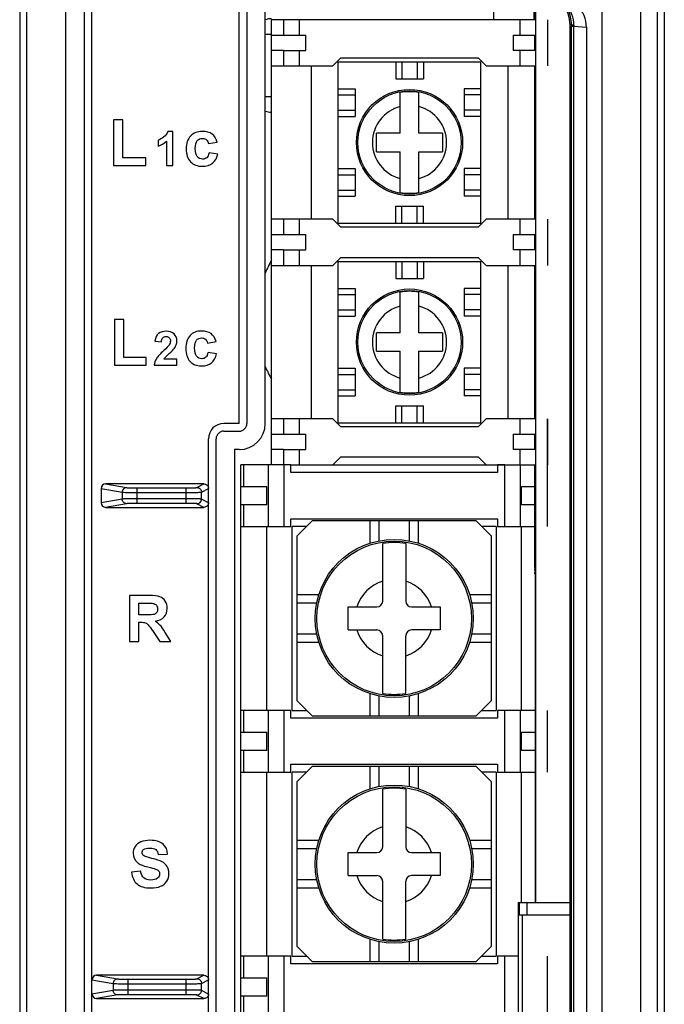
# Model space of a CAD drawing. Header units: millimetres. Extents: x 1898 to 2650, y -151 to 500.
# Tile 2 of 29: x 1957 to 1999, y 42 to 106. Entities that reach past the tile are written whole.
import ezdxf

# ---------------------------------------------------------------- set-up
doc = ezdxf.new("R2010")
doc.units = ezdxf.units.MM
doc.header["$LTSCALE"] = 23.1
doc.layers.get('0').update_dxf_attribs({"linetype": 'CONTINUOUS'})

msp = doc.modelspace()

# ---------------------------------------------------------------- linework, layer by layer
for p, q in [((1956.774, 155.49), (1956.774, -12.91)), ((1998.774, 155.49), (1998.774, -12.91)), ((1957.219, 128.743), (1957.219, -12.465)), ((1998.329, -12.465), (1998.329, 128.743)), ((1959.785, -12.414), (1959.785, 117.848)), ((1997.254, 3.707), (1997.254, 112.273)), ((1994.721, 3.85), (1994.721, 112.13)), ((1960.985, 108.69), (1960.985, 7.29)), ((1961.485, 7.29), (1961.485, 108.69)), ((1971.074, 80.19), (1971.074, 108.69)), ((1971.574, 108.69), (1971.574, 80.19)), ((1972.774, 80.19), (1972.774, 108.89)), ((1990.314, 108.2), (1990.314, 106.49)), ((1990.315, 108.2), (1990.315, 106.49)), ((1990.398, 48.99), (1990.398, 108.193)), ((1987.674, 106.49), (1987.674, 107.513)), ((1973.174, 77.49), (1973.174, 106.49)), ((1973.964, 106.49), (1973.174, 106.49)), ((1973.974, 105.49), (1973.974, 106.49)), ((1990.374, 106.49), (1973.974, 106.49)), ((1974.974, 106.49), (1974.974, 105.49)), ((1989.374, 105.49), (1989.374, 106.49)), ((1990.274, 106.972), (1990.274, 106.49)), ((1990.374, 106.49), (1990.374, 105.49)), ((1991.174, 106.49), (1991.174, 103.49)), ((1991.174, 106.49), (1991.174, 103.49)), ((1992.637, 9.825), (1992.637, 106.155)), ((1992.728, 106.155), (1992.637, 106.155)), ((1992.727, 9.918), (1992.727, 106.063)), ((1992.727, 106.063), (1992.858, 106.063)), ((1992.858, 106.063), (1992.887, 106.063)), ((1992.887, 9.918), (1992.887, 106.063)), ((1992.887, 106.063), (1993.699, 105.995)), ((1993.699, 105.995), (1993.699, 9.985)), ((1972.774, 105.557), (1973.174, 105.557)), ((1973.174, 105.49), (1973.964, 105.49)), ((1973.974, 105.49), (1975.424, 105.49)), ((1975.424, 104.49), (1975.424, 105.49)), ((1988.924, 105.49), (1988.924, 104.49)), ((1988.924, 105.49), (1990.374, 105.49)), ((1990.314, 105.49), (1990.314, 104.49)), ((1990.315, 105.49), (1990.315, 104.49)), ((1973.964, 104.49), (1973.174, 104.49)), ((1973.974, 103.49), (1973.974, 104.49)), ((1973.974, 104.49), (1975.424, 104.49)), ((1974.974, 104.49), (1974.974, 103.49)), ((1977.674, 103.99), (1977.174, 103.49)), ((1986.674, 103.99), (1977.674, 103.99)), ((1987.174, 103.49), (1986.674, 103.99)), ((1990.374, 104.49), (1988.924, 104.49)), ((1989.374, 103.49), (1989.374, 104.49)), ((1990.374, 104.49), (1990.374, 103.49)), ((1973.174, 103.49), (1973.964, 103.49)), ((1973.974, 103.49), (1977.174, 103.49)), ((1975.774, 103.49), (1975.774, 93.49)), ((1977.524, 93.24), (1977.524, 103.74)), ((1977.524, 103.74), (1986.824, 103.74)), ((1981.274, 103.74), (1981.274, 102.64)), ((1981.674, 103.74), (1981.674, 102.64)), ((1982.674, 103.74), (1982.674, 102.64)), ((1983.074, 103.74), (1983.074, 102.64)), ((1986.824, 93.24), (1986.824, 103.74)), ((1987.174, 103.49), (1990.374, 103.49)), ((1988.574, 103.49), (1988.574, 93.49)), ((1990.314, 103.49), (1990.314, 93.49)), ((1990.315, 103.49), (1990.315, 93.49)), ((1981.274, 102.64), (1983.074, 102.64)), ((1977.524, 101.99), (1978.624, 101.99)), ((1978.624, 101.99), (1978.624, 100.19)), ((1985.724, 101.99), (1985.724, 100.19)), ((1986.824, 101.99), (1985.724, 101.99)), ((1973.174, 101.457), (1972.774, 101.457)), ((1977.524, 101.59), (1978.624, 101.59)), ((1981.574, 99.09), (1981.574, 101.744)), ((1982.774, 99.09), (1982.774, 101.744)), ((1986.824, 101.59), (1985.724, 101.59)), ((1977.524, 100.59), (1978.624, 100.59)), ((1977.524, 100.19), (1978.624, 100.19)), ((1986.824, 100.59), (1985.724, 100.59)), ((1986.824, 100.19), (1985.724, 100.19)), ((1962.884, 99.966), (1962.884, 96.99)), ((1963.489, 99.966), (1962.884, 99.966)), ((1963.489, 97.496), (1963.489, 99.966)), ((1966.763, 99.199), (1966.421, 99.199)), ((1966.763, 96.99), (1966.763, 99.199)), ((1980.024, 97.89), (1980.024, 99.09)), ((1981.574, 99.09), (1980.024, 99.09)), ((1984.324, 99.09), (1982.774, 99.09)), ((1984.324, 99.09), (1984.324, 97.89)), ((1965.796, 98.642), (1965.796, 98.26)), ((1966.341, 98.579), (1966.341, 96.99)), ((1969.08, 98.419), (1969.647, 98.521)), ((1964.995, 97.496), (1963.489, 97.496)), ((1964.995, 96.99), (1964.995, 97.496)), ((1969.676, 97.727), (1969.111, 97.823)), ((1980.024, 97.89), (1981.574, 97.89)), ((1981.574, 95.237), (1981.574, 97.89)), ((1982.774, 95.237), (1982.774, 97.89)), ((1982.774, 97.89), (1984.324, 97.89)), ((1962.884, 96.99), (1964.995, 96.99)), ((1966.341, 96.99), (1966.763, 96.99)), ((1977.524, 96.79), (1978.624, 96.79)), ((1977.524, 96.39), (1978.624, 96.39)), ((1978.624, 96.79), (1978.624, 94.99)), ((1985.724, 96.79), (1985.724, 94.99)), ((1986.824, 96.79), (1985.724, 96.79)), ((1986.824, 96.39), (1985.724, 96.39)), ((1977.524, 95.39), (1978.624, 95.39)), ((1977.524, 94.99), (1978.624, 94.99)), ((1986.824, 95.39), (1985.724, 95.39)), ((1986.824, 94.99), (1985.724, 94.99)), ((1981.274, 93.24), (1981.274, 94.34)), ((1981.274, 94.34), (1983.074, 94.34)), ((1981.674, 93.24), (1981.674, 94.34)), ((1982.674, 93.24), (1982.674, 94.34)), ((1983.074, 93.24), (1983.074, 94.34)), ((1973.964, 93.49), (1973.174, 93.49)), ((1973.974, 92.49), (1973.974, 93.49)), ((1977.174, 93.49), (1973.974, 93.49)), ((1974.974, 93.49), (1974.974, 92.49)), ((1977.174, 93.49), (1977.674, 92.99)), ((1977.524, 93.24), (1986.824, 93.24)), ((1977.674, 92.99), (1986.674, 92.99)), ((1986.674, 92.99), (1987.174, 93.49)), ((1990.374, 93.49), (1987.174, 93.49)), ((1989.374, 92.49), (1989.374, 93.49)), ((1990.374, 93.49), (1990.374, 92.49)), ((1991.174, 93.49), (1991.174, 90.49)), ((1991.174, 93.49), (1991.174, 90.49)), ((1973.174, 92.49), (1973.964, 92.49)), ((1973.974, 92.49), (1975.424, 92.49)), ((1975.424, 91.49), (1975.424, 92.49)), ((1988.924, 92.49), (1988.924, 91.49)), ((1988.924, 92.49), (1990.374, 92.49)), ((1990.314, 92.49), (1990.314, 91.49)), ((1990.315, 92.49), (1990.315, 91.49)), ((1973.964, 91.49), (1973.174, 91.49)), ((1973.974, 90.49), (1973.974, 91.49)), ((1973.974, 91.49), (1975.424, 91.49)), ((1974.974, 91.49), (1974.974, 90.49)), ((1990.374, 91.49), (1988.924, 91.49)), ((1989.374, 90.49), (1989.374, 91.49)), ((1990.374, 91.49), (1990.374, 90.49)), ((1973.174, 90.49), (1973.964, 90.49)), ((1973.974, 90.49), (1977.174, 90.49)), ((1975.774, 90.49), (1975.774, 80.49)), ((1977.674, 90.99), (1977.174, 90.49)), ((1977.524, 80.24), (1977.524, 90.74)), ((1977.524, 90.74), (1986.824, 90.74)), ((1986.674, 90.99), (1977.674, 90.99)), ((1981.274, 90.74), (1981.274, 89.64)), ((1981.674, 90.74), (1981.674, 89.64)), ((1982.674, 90.74), (1982.674, 89.64)), ((1983.074, 90.74), (1983.074, 89.64)), ((1987.174, 90.49), (1986.674, 90.99)), ((1986.824, 80.24), (1986.824, 90.74)), ((1987.174, 90.49), (1990.374, 90.49)), ((1988.574, 90.49), (1988.574, 80.49)), ((1990.314, 90.49), (1990.314, 80.49)), ((1990.315, 90.49), (1990.315, 80.49)), ((1981.274, 89.64), (1983.074, 89.64)), ((1977.524, 88.99), (1978.624, 88.99)), ((1977.524, 88.59), (1978.624, 88.59)), ((1978.624, 88.99), (1978.624, 87.19)), ((1981.574, 86.09), (1981.574, 88.744)), ((1982.774, 86.09), (1982.774, 88.744)), ((1985.724, 88.99), (1985.724, 87.19)), ((1986.824, 88.99), (1985.724, 88.99)), ((1986.824, 88.59), (1985.724, 88.59)), ((1977.524, 87.59), (1978.624, 87.59)), ((1986.824, 87.59), (1985.724, 87.59)), ((1962.961, 86.966), (1962.961, 83.99)), ((1963.553, 86.966), (1962.961, 86.966)), ((1963.553, 84.496), (1963.553, 86.966)), ((1977.524, 87.19), (1978.624, 87.19)), ((1986.824, 87.19), (1985.724, 87.19)), ((1980.024, 84.89), (1980.024, 86.09)), ((1981.574, 86.09), (1980.024, 86.09)), ((1984.324, 86.09), (1982.774, 86.09)), ((1984.324, 86.09), (1984.324, 84.89)), ((1965.59, 85.548), (1966.01, 85.506)), ((1969.016, 85.419), (1969.57, 85.521)), ((1969.598, 84.727), (1969.046, 84.823)), ((1980.024, 84.89), (1981.574, 84.89)), ((1981.574, 82.237), (1981.574, 84.89)), ((1982.774, 82.237), (1982.774, 84.89)), ((1982.774, 84.89), (1984.324, 84.89)), ((1965.025, 84.496), (1963.553, 84.496)), ((1965.025, 83.99), (1965.025, 84.496)), ((1967.019, 84.382), (1966.181, 84.382)), ((1967.019, 83.99), (1967.019, 84.382)), ((1962.961, 83.99), (1965.025, 83.99)), ((1965.54, 83.99), (1967.019, 83.99)), ((1977.524, 83.79), (1978.624, 83.79)), ((1977.524, 83.39), (1978.624, 83.39)), ((1978.624, 83.79), (1978.624, 81.99)), ((1985.724, 83.79), (1985.724, 81.99)), ((1986.824, 83.79), (1985.724, 83.79)), ((1986.824, 83.39), (1985.724, 83.39)), ((1977.524, 82.39), (1978.624, 82.39)), ((1986.824, 82.39), (1985.724, 82.39)), ((1977.524, 81.99), (1978.624, 81.99)), ((1986.824, 81.99), (1985.724, 81.99)), ((1981.274, 80.24), (1981.274, 81.34)), ((1981.274, 81.34), (1983.074, 81.34)), ((1981.674, 80.24), (1981.674, 81.34)), ((1982.674, 80.24), (1982.674, 81.34)), ((1983.074, 80.24), (1983.074, 81.34)), ((1971.074, 80.19), (1970.074, 80.19)), ((1973.964, 80.49), (1973.174, 80.49)), ((1973.974, 79.49), (1973.974, 80.49)), ((1977.174, 80.49), (1973.974, 80.49)), ((1974.974, 80.49), (1974.974, 79.49)), ((1977.174, 80.49), (1977.674, 79.99)), ((1977.524, 80.24), (1986.824, 80.24)), ((1986.674, 79.99), (1987.174, 80.49)), ((1990.374, 80.49), (1987.174, 80.49)), ((1989.374, 79.49), (1989.374, 80.49)), ((1990.374, 80.49), (1990.374, 79.49)), ((1991.174, 80.49), (1991.174, 77.49)), ((1991.174, 73.49), (1991.174, 80.49)), ((1970.074, 79.69), (1971.074, 79.69)), ((1977.674, 79.99), (1986.674, 79.99)), ((1969.074, 7.29), (1969.074, 79.19)), ((1969.574, 7.29), (1969.574, 79.19)), ((1973.174, 79.49), (1973.964, 79.49)), ((1973.974, 79.49), (1975.424, 79.49)), ((1975.424, 78.49), (1975.424, 79.49)), ((1988.924, 79.49), (1988.924, 78.49)), ((1988.924, 79.49), (1990.374, 79.49)), ((1990.314, 79.49), (1990.314, 78.49)), ((1990.315, 79.49), (1990.315, 78.49)), ((1970.774, 78.49), (1970.774, 7.09)), ((1971.074, 78.49), (1970.774, 78.49)), ((1973.964, 78.49), (1973.174, 78.49)), ((1973.974, 77.49), (1973.974, 78.49)), ((1973.974, 78.49), (1975.424, 78.49)), ((1974.974, 78.49), (1974.974, 77.49)), ((1990.374, 78.49), (1988.924, 78.49)), ((1989.374, 77.49), (1989.374, 78.49)), ((1990.374, 78.49), (1990.374, 77.49)), ((1977.674, 77.99), (1977.174, 77.49)), ((1986.674, 77.99), (1977.674, 77.99)), ((1987.174, 77.49), (1986.674, 77.99)), ((1971.174, 76.09), (1971.174, 77.49)), ((1974.449, 77.49), (1971.174, 77.49)), ((1971.347, 77.49), (1971.347, 76.09)), ((1972.974, 77.49), (1972.974, 73.49)), ((1973.974, 77.49), (1973.974, 73.49)), ((1974.449, 76.99), (1974.449, 77.49)), ((1974.449, 77.49), (1990.374, 77.49)), ((1987.899, 76.99), (1974.449, 76.99)), ((1987.899, 77.49), (1987.899, 76.99)), ((1988.374, 77.49), (1987.899, 77.49)), ((1988.374, 73.49), (1988.374, 77.49)), ((1989.374, 77.49), (1989.374, 73.49)), ((1990.314, 77.49), (1990.314, 70.92)), ((1990.315, 77.49), (1990.315, 70.912)), ((1991.174, 73.49), (1991.174, 77.49)), ((1962.074, 75.953), (1962.074, 75.027)), ((1962.074, 75.953), (1963.447, 75.714)), ((1968.774, 76.252), (1962.376, 76.252)), ((1962.376, 76.252), (1963.743, 76.013)), ((1963.447, 75.714), (1963.447, 75.267)), ((1964.435, 74.983), (1964.435, 75.998)), ((1964.435, 75.998), (1967.623, 75.998)), ((1964.435, 75.698), (1967.623, 75.698)), ((1967.623, 74.983), (1967.623, 75.998)), ((1968.322, 76.015), (1968.774, 76.252)), ((1968.622, 75.715), (1969.074, 75.952)), ((1968.622, 75.265), (1968.622, 75.715)), ((1971.174, 74.89), (1971.174, 76.09)), ((1971.174, 76.09), (1972.874, 76.09)), ((1972.874, 74.89), (1972.874, 76.09)), ((1989.474, 74.89), (1989.474, 76.09)), ((1989.474, 76.09), (1990.314, 76.09)), ((1963.447, 75.267), (1962.074, 75.027)), ((1967.623, 75.282), (1964.435, 75.282)), ((1969.074, 75.028), (1968.622, 75.265)), ((1963.743, 74.967), (1962.376, 74.728)), ((1962.376, 74.728), (1968.774, 74.728)), ((1967.623, 74.983), (1964.435, 74.983)), ((1968.774, 74.728), (1968.322, 74.965)), ((1971.174, 73.49), (1971.174, 74.89)), ((1972.874, 74.89), (1971.174, 74.89)), ((1971.347, 74.89), (1971.347, 73.49)), ((1990.314, 74.89), (1989.474, 74.89)), ((1974.449, 73.49), (1974.449, 73.99)), ((1974.449, 73.99), (1987.899, 73.99)), ((1974.824, 72.84), (1975.824, 73.84)), ((1986.524, 73.84), (1975.824, 73.84)), ((1979.611, 72.395), (1979.611, 73.84)), ((1980.174, 73.84), (1980.174, 72.539)), ((1982.174, 72.539), (1982.174, 73.84)), ((1982.737, 73.84), (1982.737, 72.396)), ((1986.524, 73.84), (1987.524, 72.84)), ((1987.899, 73.99), (1987.899, 73.49)), ((1971.174, 61.49), (1971.174, 73.49)), ((1971.174, 73.49), (1974.449, 73.49)), ((1972.874, 61.49), (1972.874, 73.49)), ((1974.535, 61.49), (1974.535, 73.49)), ((1975.474, 73.49), (1974.535, 73.49)), ((1987.813, 73.49), (1986.874, 73.49)), ((1987.813, 73.49), (1987.813, 61.49)), ((1987.899, 73.49), (1990.314, 73.49)), ((1989.474, 61.49), (1989.474, 73.49)), ((1974.824, 72.84), (1974.824, 62.14)), ((1987.524, 62.14), (1987.524, 72.84)), ((1980.424, 68.615), (1980.424, 72.377)), ((1981.924, 72.377), (1981.924, 68.615)), ((1990.314, 70.92), (1990.314, 70.92)), ((1990.314, 70.92), (1990.315, 70.912)), ((1990.315, 70.912), (1990.315, 70.893)), ((1990.315, 70.912), (1990.334, 70.72)), ((1990.315, 70.893), (1990.335, 70.7)), ((1990.334, 70.72), (1990.335, 70.7)), ((1990.335, 70.7), (1990.338, 70.662)), ((1990.338, 70.662), (1990.341, 70.62)), ((1990.349, 70.366), (1990.348, 70.366)), ((1990.349, 70.366), (1990.349, 48.99)), ((1963.931, 68.99), (1963.931, 65.99)), ((1965.206, 68.99), (1963.931, 68.99)), ((1974.824, 69.053), (1976.269, 69.053)), ((1986.08, 69.053), (1987.524, 69.053)), ((1964.537, 67.721), (1964.537, 68.483)), ((1964.537, 68.483), (1965.009, 68.483)), ((1976.126, 68.49), (1974.824, 68.49)), ((1978.174, 66.74), (1978.174, 68.24)), ((1978.174, 68.24), (1980.049, 68.24)), ((1982.299, 68.24), (1984.174, 68.24)), ((1984.174, 68.24), (1984.174, 66.74)), ((1987.524, 68.49), (1986.223, 68.49)), ((1964.985, 67.721), (1964.537, 67.721)), ((1964.537, 65.99), (1964.537, 67.243)), ((1964.537, 67.243), (1964.66, 67.243)), ((1978.174, 66.74), (1980.049, 66.74)), ((1984.174, 66.74), (1982.299, 66.74)), ((1965.466, 66.643), (1965.904, 65.99)), ((1966.628, 65.99), (1966.262, 66.575)), ((1974.824, 66.49), (1976.126, 66.49)), ((1980.424, 62.603), (1980.424, 66.365)), ((1981.924, 62.603), (1981.924, 66.365)), ((1986.223, 66.49), (1987.524, 66.49)), ((1963.931, 65.99), (1964.537, 65.99)), ((1965.904, 65.99), (1966.628, 65.99)), ((1976.269, 65.927), (1974.824, 65.927)), ((1987.524, 65.927), (1986.08, 65.927)), ((1979.611, 61.14), (1979.611, 62.585)), ((1980.174, 62.442), (1980.174, 61.14)), ((1982.174, 61.14), (1982.174, 62.442)), ((1982.737, 62.585), (1982.737, 61.14)), ((1975.824, 61.14), (1974.824, 62.14)), ((1987.524, 62.14), (1986.524, 61.14)), ((1971.174, 60.09), (1971.174, 61.49)), ((1974.449, 61.49), (1971.174, 61.49)), ((1971.347, 61.49), (1971.347, 60.09)), ((1972.974, 61.49), (1972.974, 57.49)), ((1973.974, 61.49), (1973.974, 57.49)), ((1974.449, 60.99), (1974.449, 61.49)), ((1987.899, 60.99), (1974.449, 60.99)), ((1974.535, 61.49), (1975.474, 61.49)), ((1975.824, 61.14), (1986.524, 61.14)), ((1986.874, 61.49), (1987.813, 61.49)), ((1987.899, 61.49), (1987.899, 60.99)), ((1990.349, 61.49), (1987.899, 61.49)), ((1988.374, 57.49), (1988.374, 61.49)), ((1989.374, 61.49), (1989.374, 57.49)), ((1991.174, 57.49), (1991.174, 61.49)), ((1991.174, 57.49), (1991.174, 61.49)), ((1971.174, 58.89), (1971.174, 60.09)), ((1971.174, 60.09), (1972.874, 60.09)), ((1972.874, 58.89), (1972.874, 60.09)), ((1989.474, 58.89), (1989.474, 60.09)), ((1989.474, 60.09), (1990.349, 60.09)), ((1971.174, 57.49), (1971.174, 58.89)), ((1972.874, 58.89), (1971.174, 58.89)), ((1971.347, 58.89), (1971.347, 57.49)), ((1990.349, 58.89), (1989.474, 58.89)), ((1974.449, 57.49), (1974.449, 57.99)), ((1974.449, 57.99), (1987.899, 57.99)), ((1974.824, 56.84), (1975.824, 57.84)), ((1986.524, 57.84), (1975.824, 57.84)), ((1979.611, 56.395), (1979.611, 57.84)), ((1980.174, 57.84), (1980.174, 56.539)), ((1982.174, 56.539), (1982.174, 57.84)), ((1982.737, 57.84), (1982.737, 56.396)), ((1986.524, 57.84), (1987.524, 56.84)), ((1987.899, 57.99), (1987.899, 57.49)), ((1971.174, 45.49), (1971.174, 57.49)), ((1971.174, 57.49), (1974.449, 57.49)), ((1972.874, 45.49), (1972.874, 57.49)), ((1974.535, 45.49), (1974.535, 57.49)), ((1975.474, 57.49), (1974.535, 57.49)), ((1987.813, 57.49), (1986.874, 57.49)), ((1987.813, 57.49), (1987.813, 45.49)), ((1987.899, 57.49), (1990.349, 57.49)), ((1989.474, 48.99), (1989.474, 57.49)), ((1974.824, 56.84), (1974.824, 46.14)), ((1987.524, 46.14), (1987.524, 56.84)), ((1980.424, 52.615), (1980.424, 56.377)), ((1981.924, 56.377), (1981.924, 52.615)), ((1974.824, 53.053), (1976.269, 53.053)), ((1986.08, 53.053), (1987.524, 53.053)), ((1965.808, 52.106), (1966.413, 52.133)), ((1976.126, 52.49), (1974.824, 52.49)), ((1978.174, 50.74), (1978.174, 52.24)), ((1978.174, 52.24), (1980.049, 52.24)), ((1982.299, 52.24), (1984.174, 52.24)), ((1984.174, 52.24), (1984.174, 50.74)), ((1987.524, 52.49), (1986.223, 52.49)), ((1964.649, 51.024), (1964.06, 50.966)), ((1978.174, 50.74), (1980.049, 50.74)), ((1984.174, 50.74), (1982.299, 50.74)), ((1974.824, 50.49), (1976.126, 50.49)), ((1980.424, 46.603), (1980.424, 50.365)), ((1981.924, 46.603), (1981.924, 50.365)), ((1986.223, 50.49), (1987.524, 50.49)), ((1976.269, 49.927), (1974.824, 49.927)), ((1987.524, 49.927), (1986.08, 49.927)), ((1989.261, 48.99), (1989.261, 48.19)), ((1989.261, 48.99), (1992.637, 48.99)), ((1989.337, 48.19), (1989.337, 48.99)), ((1989.835, 48.19), (1989.835, 48.99)), ((1989.268, 41.79), (1989.268, 48.19)), ((1989.268, 48.19), (1992.637, 48.19)), ((1989.539, 41.79), (1989.539, 48.19)), ((1992.615, 48.19), (1992.615, 41.79)), ((1979.611, 45.14), (1979.611, 46.585)), ((1980.174, 46.442), (1980.174, 45.14)), ((1982.174, 45.14), (1982.174, 46.442)), ((1982.737, 46.585), (1982.737, 45.14)), ((1975.824, 45.14), (1974.824, 46.14)), ((1987.524, 46.14), (1986.524, 45.14)), ((1971.174, 44.09), (1971.174, 45.49)), ((1974.449, 45.49), (1971.174, 45.49)), ((1971.347, 45.49), (1971.347, 44.09)), ((1972.974, 45.49), (1972.974, 41.49)), ((1973.974, 45.49), (1973.974, 41.49)), ((1974.449, 44.99), (1974.449, 45.49)), ((1987.899, 44.99), (1974.449, 44.99)), ((1974.535, 45.49), (1975.474, 45.49)), ((1975.824, 45.14), (1986.524, 45.14)), ((1986.874, 45.49), (1987.813, 45.49)), ((1987.899, 45.49), (1987.899, 44.99)), ((1989.261, 45.49), (1987.899, 45.49)), ((1988.374, 41.49), (1988.374, 45.49)), ((1991.174, 41.79), (1991.174, 45.49)), ((1991.174, 41.79), (1991.174, 45.49)), ((1968.774, 44.252), (1961.787, 44.252)), ((1961.787, 44.252), (1963.154, 44.013)), ((1968.322, 44.015), (1968.774, 44.252)), ((1961.485, 43.953), (1962.857, 43.714)), ((1962.857, 43.714), (1962.857, 43.267)), ((1963.846, 42.983), (1963.846, 43.998)), ((1963.846, 43.998), (1967.623, 43.998)), ((1963.846, 43.698), (1967.623, 43.698)), ((1967.623, 42.983), (1967.623, 43.998)), ((1968.622, 43.715), (1969.074, 43.952)), ((1968.622, 43.265), (1968.622, 43.715)), ((1971.174, 42.89), (1971.174, 44.09)), ((1971.174, 44.09), (1972.874, 44.09)), ((1972.874, 42.89), (1972.874, 44.09)), ((1962.857, 43.267), (1961.485, 43.027)), ((1967.623, 43.282), (1963.846, 43.282)), ((1967.623, 42.983), (1963.846, 42.983)), ((1969.074, 43.028), (1968.622, 43.265)), ((1963.154, 42.967), (1961.787, 42.728)), ((1961.787, 42.728), (1968.774, 42.728)), ((1968.774, 42.728), (1968.322, 42.965)), ((1971.174, 41.49), (1971.174, 42.89)), ((1972.874, 42.89), (1971.174, 42.89)), ((1971.347, 42.89), (1971.347, 41.49))]:
    msp.add_line(p, q)
for points in [[(1990.314, 70.92), (1990.314, 70.907), (1990.315, 70.893)], [(1990.341, 70.62), (1990.343, 70.574), (1990.345, 70.525), (1990.347, 70.473), (1990.348, 70.419), (1990.348, 70.366)]]:
    msp.add_lwpolyline(points)
for centre, radius in [((1982.174, 98.49), 3.46), ((1982.174, 98.49), 3.361), ((1982.174, 85.49), 3.46), ((1982.174, 85.49), 3.361), ((1981.174, 67.49), 5.15), ((1981.174, 67.49), 5.034), ((1981.174, 51.49), 5.15), ((1981.174, 51.49), 5.034)]:
    msp.add_circle(centre, radius)
for centre, radius, start, end in [((1973.174, 105.557), 1, 90, 113.59566), ((1990.614, 106.165), 2.114, 359.73682, 4.01993), ((2014.97, 106.063), 22.242, 179.76197, 180.00016), ((1993.001, 110.089), 3.947, 267.91803, 268.33137), ((1990.931, 106.138), 1.955, 0.13768, 4.77258), ((2003.537, 106.166), 10.65, 180.12401, 180.55687), ((1982.174, 98.49), 3.309, 79.55155, 100.44845), ((1982.174, 98.49), 2.415, 104.38683, 255.61732), ((1982.174, 98.49), 2.415, 284.38683, 75.61317), ((1973.174, 101.457), 1, 246.40434, 270), ((1982.174, 98.49), 3.309, 259.55155, 280.44845), ((1980.174, 86.943), 8, 151.07304, 157.69157), ((1982.174, 85.49), 3.309, 79.55155, 100.44845), ((1982.174, 85.49), 2.415, 104.38683, 255.61732), ((1982.174, 85.49), 2.415, 284.38683, 75.61317), ((1980.174, 86.943), 8, 202.30843, 208.92696), ((1982.174, 85.49), 3.309, 259.55155, 280.44845), ((1970.074, 79.19), 1, 90, 180), ((1971.074, 80.19), 1.7, 270, 0), ((1971.074, 80.19), 0.5, 270, 0), ((1970.074, 79.19), 0.5, 90, 180), ((1981.174, 67.49), 4.944, 81.2746, 98.7254), ((1988.246, 70.513), 2.098, 4.51155, 5.65805), ((1987.717, 70.47), 2.63, 3.88463, 4.53115), ((1987.288, 70.441), 3.059, 3.28084, 3.88615), ((1981.174, 67.49), 2.544, 107.14622, 162.85378), ((1981.174, 67.49), 2.544, 17.14622, 72.85378), ((1985.534, 70.368), 4.815, 0.6325, 1.23836), ((1985.353, 70.366), 4.996, 359.99974, 0.6349), ((1980.049, 68.615), 0.375, 270, 0), ((1982.299, 68.615), 0.375, 180, 270), ((1981.174, 67.49), 2.544, 197.14622, 252.85378), ((1980.049, 66.365), 0.375, 0, 90), ((1981.174, 67.49), 2.544, 287.14622, 342.85378), ((1982.299, 66.365), 0.375, 90, 180), ((1981.174, 67.49), 4.944, 261.2746, 278.7254), ((1981.174, 51.49), 4.944, 81.2746, 98.7254), ((1981.174, 51.49), 2.544, 107.14622, 162.85378), ((1981.174, 51.49), 2.544, 17.14622, 72.85378), ((1980.049, 52.615), 0.375, 270, 0), ((1982.299, 52.615), 0.375, 180, 270), ((1981.174, 51.49), 2.544, 197.14622, 252.85378), ((1980.049, 50.365), 0.375, 0, 90), ((1982.299, 50.365), 0.375, 90, 180), ((1981.174, 51.49), 2.544, 287.14622, 342.85378), ((1981.174, 51.49), 4.944, 261.2746, 278.7254)]:
    msp.add_arc(centre, radius, start, end)
for centre, major_axis, ratio, start_param, end_param in [((1990.725, 106.155), (0, 2), 0.956352, 4.712389, 6.195919), ((1991.631, 106.09), (1.831, -1.015), 0.945947, 0.483087, 2.00676), ((1962.378, 75.952), (0.299, -0.052), 0.988605, 1.745579, 3.312493), ((1962.378, 75.028), (0.299, 0.052), 0.988605, 2.970693, 4.537606), ((1961.788, 43.952), (0.299, -0.052), 0.988605, 1.745579, 3.312493), ((1961.788, 43.028), (0.299, 0.052), 0.988605, 2.970693, 4.537606)]:
    msp.add_ellipse(centre, major_axis=major_axis, ratio=ratio, start_param=start_param, end_param=end_param)
for points, knots in [([(1992.88, 106.301), (1992.859, 106.543), (1992.73, 107.013), (1992.314, 107.587), (1991.758, 107.977), (1991.332, 108.106), (1991.119, 108.136)], [0, 0, 0, 0, 0.266314, 0.520679, 0.763717, 1, 1, 1, 1]), ([(1992.723, 106.313), (1992.7, 106.637), (1992.511, 107.255), (1992.062, 107.718), (1991.813, 107.876)], [0, 0, 0, 0, 0.524675, 1, 1, 1, 1]), ([(1992.728, 106.155), (1992.74, 106.149), (1992.786, 106.15), (1992.828, 106.145), (1992.858, 106.144)], [0, 0, 0, 0, 0.309848, 1, 1, 1, 1]), ([(1963.743, 76.013), (1963.667, 76.013), (1963.51, 75.948), (1963.447, 75.79), (1963.447, 75.714)], [0, 0, 0, 0, 0.498102, 1, 1, 1, 1]), ([(1963.447, 75.714), (1963.484, 75.709), (1963.596, 75.707), (1963.81, 75.701), (1964.102, 75.699), (1964.319, 75.698), (1964.435, 75.698)], [0, 0, 0, 0, 0.114799, 0.340143, 0.648059, 1, 1, 1, 1]), ([(1963.743, 76.013), (1963.769, 76.009), (1963.848, 76.007), (1963.997, 76.001), (1964.202, 75.999), (1964.354, 75.998), (1964.435, 75.998)], [0, 0, 0, 0, 0.11493, 0.340262, 0.648122, 1, 1, 1, 1]), ([(1967.623, 75.998), (1967.71, 75.998), (1967.871, 75.999), (1968.061, 76.001), (1968.186, 76.005), (1968.252, 76.007), (1968.294, 76.012), (1968.316, 76.012), (1968.322, 76.015)], [0, 0, 0, 0, 0.371544, 0.689788, 0.814306, 0.909543, 0.97213, 1, 1, 1, 1]), ([(1967.623, 75.698), (1967.747, 75.698), (1967.977, 75.699), (1968.248, 75.701), (1968.427, 75.706), (1968.521, 75.707), (1968.582, 75.712), (1968.613, 75.712), (1968.622, 75.715)], [0, 0, 0, 0, 0.371669, 0.690019, 0.814568, 0.909805, 0.972337, 1, 1, 1, 1]), ([(1968.322, 76.015), (1968.399, 76.015), (1968.558, 75.951), (1968.622, 75.792), (1968.622, 75.715)], [0, 0, 0, 0, 0.49984, 1, 1, 1, 1]), ([(1968.774, 76.252), (1968.851, 76.252), (1969.01, 76.188), (1969.074, 76.029), (1969.074, 75.952)], [0, 0, 0, 0, 0.500019, 1, 1, 1, 1]), ([(1964.435, 75.282), (1964.319, 75.282), (1964.102, 75.282), (1963.81, 75.279), (1963.597, 75.274), (1963.484, 75.271), (1963.447, 75.267)], [0, 0, 0, 0, 0.351755, 0.659661, 0.885132, 1, 1, 1, 1]), ([(1963.743, 74.967), (1963.667, 74.967), (1963.51, 75.032), (1963.447, 75.191), (1963.447, 75.267)], [0, 0, 0, 0, 0.498102, 1, 1, 1, 1]), ([(1968.622, 75.265), (1968.613, 75.268), (1968.582, 75.268), (1968.521, 75.273), (1968.427, 75.275), (1968.248, 75.279), (1967.977, 75.282), (1967.747, 75.282), (1967.623, 75.282)], [0, 0, 0, 0, 0.027681, 0.090224, 0.185477, 0.310062, 0.628283, 1, 1, 1, 1]), ([(1968.322, 74.965), (1968.399, 74.965), (1968.558, 75.029), (1968.622, 75.189), (1968.622, 75.265)], [0, 0, 0, 0, 0.49984, 1, 1, 1, 1]), ([(1964.435, 74.983), (1964.354, 74.983), (1964.202, 74.982), (1963.998, 74.979), (1963.848, 74.974), (1963.769, 74.972), (1963.743, 74.967)], [0, 0, 0, 0, 0.351692, 0.659542, 0.885, 1, 1, 1, 1]), ([(1968.322, 74.965), (1968.316, 74.968), (1968.294, 74.969), (1968.252, 74.973), (1968.186, 74.975), (1968.061, 74.979), (1967.871, 74.982), (1967.71, 74.983), (1967.623, 74.983)], [0, 0, 0, 0, 0.027892, 0.090484, 0.185738, 0.310293, 0.628408, 1, 1, 1, 1]), ([(1969.074, 75.028), (1969.074, 74.952), (1969.01, 74.792), (1968.851, 74.728), (1968.774, 74.728)], [0, 0, 0, 0, 0.499981, 1, 1, 1, 1]), ([(1990.342, 70.616), (1990.343, 70.605), (1990.345, 70.557), (1990.347, 70.509), (1990.348, 70.472)], [0, 0, 0, 0, 0.235266, 1, 1, 1, 1]), ([(1968.774, 44.252), (1968.851, 44.252), (1969.01, 44.188), (1969.074, 44.029), (1969.074, 43.952)], [0, 0, 0, 0, 0.500019, 1, 1, 1, 1]), ([(1963.154, 44.013), (1963.078, 44.013), (1962.92, 43.948), (1962.857, 43.79), (1962.857, 43.714)], [0, 0, 0, 0, 0.498102, 1, 1, 1, 1]), ([(1962.857, 43.714), (1962.895, 43.709), (1963.007, 43.707), (1963.221, 43.701), (1963.512, 43.699), (1963.73, 43.698), (1963.846, 43.698)], [0, 0, 0, 0, 0.114799, 0.340143, 0.648059, 1, 1, 1, 1]), ([(1963.154, 44.013), (1963.18, 44.009), (1963.259, 44.007), (1963.408, 44.001), (1963.613, 43.999), (1963.765, 43.998), (1963.846, 43.998)], [0, 0, 0, 0, 0.11493, 0.340262, 0.648122, 1, 1, 1, 1]), ([(1967.623, 43.998), (1967.71, 43.998), (1967.871, 43.999), (1968.061, 44.001), (1968.186, 44.005), (1968.252, 44.007), (1968.294, 44.012), (1968.316, 44.012), (1968.322, 44.015)], [0, 0, 0, 0, 0.371544, 0.689788, 0.814306, 0.909543, 0.97213, 1, 1, 1, 1]), ([(1967.623, 43.698), (1967.747, 43.698), (1967.977, 43.699), (1968.248, 43.701), (1968.427, 43.706), (1968.521, 43.707), (1968.582, 43.712), (1968.613, 43.712), (1968.622, 43.715)], [0, 0, 0, 0, 0.371669, 0.690019, 0.814568, 0.909805, 0.972337, 1, 1, 1, 1]), ([(1968.322, 44.015), (1968.399, 44.015), (1968.558, 43.951), (1968.622, 43.792), (1968.622, 43.715)], [0, 0, 0, 0, 0.49984, 1, 1, 1, 1]), ([(1963.846, 43.282), (1963.73, 43.282), (1963.513, 43.282), (1963.221, 43.279), (1963.007, 43.274), (1962.895, 43.271), (1962.857, 43.267)], [0, 0, 0, 0, 0.351755, 0.659661, 0.885132, 1, 1, 1, 1]), ([(1963.154, 42.967), (1963.078, 42.967), (1962.92, 43.032), (1962.857, 43.191), (1962.857, 43.267)], [0, 0, 0, 0, 0.498102, 1, 1, 1, 1]), ([(1963.846, 42.983), (1963.765, 42.983), (1963.613, 42.982), (1963.408, 42.979), (1963.259, 42.974), (1963.18, 42.972), (1963.154, 42.967)], [0, 0, 0, 0, 0.351692, 0.659542, 0.885, 1, 1, 1, 1]), ([(1968.622, 43.265), (1968.613, 43.268), (1968.582, 43.268), (1968.521, 43.273), (1968.427, 43.275), (1968.248, 43.279), (1967.977, 43.282), (1967.747, 43.282), (1967.623, 43.282)], [0, 0, 0, 0, 0.027681, 0.090224, 0.185477, 0.310062, 0.628283, 1, 1, 1, 1]), ([(1968.322, 42.965), (1968.316, 42.968), (1968.294, 42.969), (1968.252, 42.973), (1968.186, 42.975), (1968.061, 42.979), (1967.871, 42.982), (1967.71, 42.983), (1967.623, 42.983)], [0, 0, 0, 0, 0.027892, 0.090484, 0.185738, 0.310293, 0.628408, 1, 1, 1, 1]), ([(1968.322, 42.965), (1968.399, 42.965), (1968.558, 43.029), (1968.622, 43.189), (1968.622, 43.265)], [0, 0, 0, 0, 0.49984, 1, 1, 1, 1]), ([(1969.074, 43.028), (1969.074, 42.952), (1969.01, 42.792), (1968.851, 42.728), (1968.774, 42.728)], [0, 0, 0, 0, 0.499981, 1, 1, 1, 1])]:
    msp.add_open_spline(points, degree=3, knots=knots)
for points in [[(1966.155, 98.847), (1966.026, 98.746), (1965.906, 98.678), (1965.796, 98.642)], [(1966.421, 99.199), (1966.373, 99.064), (1966.284, 98.947), (1966.155, 98.847)], [(1967.909, 98.912), (1967.719, 98.711), (1967.625, 98.433), (1967.625, 98.075)], [(1968.679, 99.213), (1968.356, 99.213), (1968.098, 99.112), (1967.909, 98.912)], [(1969.309, 99.041), (1969.154, 99.155), (1968.943, 99.213), (1968.679, 99.213)], [(1969.647, 98.521), (1969.577, 98.754), (1969.465, 98.926), (1969.309, 99.041)], [(1965.796, 98.26), (1966.005, 98.329), (1966.187, 98.435), (1966.341, 98.579)], [(1968.216, 98.116), (1968.216, 98.347), (1968.257, 98.513), (1968.343, 98.611)], [(1968.343, 98.611), (1968.429, 98.709), (1968.544, 98.76), (1968.687, 98.76)], [(1968.687, 98.76), (1968.794, 98.76), (1968.882, 98.732), (1968.949, 98.674)], [(1968.949, 98.674), (1969.017, 98.617), (1969.06, 98.531), (1969.08, 98.419)], [(1967.625, 98.075), (1967.625, 97.719), (1967.719, 97.442), (1967.907, 97.242)], [(1968.345, 97.569), (1968.259, 97.676), (1968.216, 97.858), (1968.216, 98.116)], [(1968.695, 97.41), (1968.548, 97.41), (1968.431, 97.463), (1968.345, 97.569)], [(1968.963, 97.502), (1968.894, 97.44), (1968.804, 97.41), (1968.695, 97.41)], [(1969.111, 97.823), (1969.082, 97.672), (1969.033, 97.563), (1968.963, 97.502)], [(1969.338, 97.139), (1969.504, 97.271), (1969.616, 97.467), (1969.676, 97.727)], [(1967.907, 97.242), (1968.096, 97.041), (1968.35, 96.941), (1968.669, 96.941)], [(1968.669, 96.941), (1968.947, 96.941), (1969.17, 97.007), (1969.338, 97.139)], [(1965.826, 86.047), (1965.694, 85.946), (1965.614, 85.779), (1965.59, 85.548)], [(1966.321, 86.199), (1966.123, 86.199), (1965.958, 86.148), (1965.826, 86.047)], [(1966.832, 86.023), (1966.708, 86.141), (1966.537, 86.199), (1966.321, 86.199)], [(1967.019, 85.587), (1967.019, 85.761), (1966.956, 85.907), (1966.832, 86.023)], [(1968.624, 86.213), (1968.308, 86.213), (1968.056, 86.112), (1967.872, 85.912)], [(1969.24, 86.041), (1969.088, 86.155), (1968.882, 86.213), (1968.624, 86.213)], [(1969.57, 85.521), (1969.502, 85.754), (1969.392, 85.926), (1969.24, 86.041)], [(1966.01, 85.506), (1966.018, 85.629), (1966.048, 85.716), (1966.1, 85.77)], [(1966.1, 85.77), (1966.151, 85.823), (1966.222, 85.85), (1966.31, 85.85)], [(1966.508, 85.299), (1966.465, 85.236), (1966.348, 85.116), (1966.158, 84.939)], [(1966.31, 85.85), (1966.399, 85.85), (1966.468, 85.824), (1966.519, 85.773)], [(1966.595, 85.557), (1966.595, 85.471), (1966.565, 85.386), (1966.508, 85.299)], [(1966.519, 85.773), (1966.57, 85.722), (1966.595, 85.65), (1966.595, 85.557)], [(1966.797, 85.022), (1966.873, 85.12), (1966.929, 85.213), (1966.965, 85.303)], [(1966.965, 85.303), (1967.001, 85.393), (1967.019, 85.488), (1967.019, 85.587)], [(1967.872, 85.912), (1967.686, 85.711), (1967.594, 85.433), (1967.594, 85.075)], [(1968.172, 85.116), (1968.172, 85.347), (1968.212, 85.513), (1968.296, 85.611)], [(1968.296, 85.611), (1968.38, 85.709), (1968.492, 85.76), (1968.632, 85.76)], [(1968.632, 85.76), (1968.736, 85.76), (1968.822, 85.732), (1968.888, 85.674)], [(1968.888, 85.674), (1968.954, 85.617), (1968.996, 85.531), (1969.016, 85.419)], [(1966.158, 84.939), (1965.922, 84.72), (1965.764, 84.542), (1965.684, 84.411)], [(1966.267, 84.499), (1966.303, 84.538), (1966.387, 84.619), (1966.52, 84.742)], [(1966.52, 84.742), (1966.653, 84.864), (1966.746, 84.957), (1966.797, 85.022)], [(1967.594, 85.075), (1967.594, 84.719), (1967.686, 84.442), (1967.87, 84.242)], [(1968.298, 84.569), (1968.214, 84.676), (1968.172, 84.858), (1968.172, 85.116)], [(1969.046, 84.823), (1969.018, 84.672), (1968.97, 84.563), (1968.902, 84.502)], [(1969.268, 84.139), (1969.43, 84.271), (1969.54, 84.467), (1969.598, 84.727)], [(1965.684, 84.411), (1965.604, 84.278), (1965.556, 84.137), (1965.54, 83.99)], [(1966.181, 84.382), (1966.202, 84.419), (1966.231, 84.458), (1966.267, 84.499)], [(1967.87, 84.242), (1968.054, 84.041), (1968.302, 83.941), (1968.614, 83.941)], [(1968.64, 84.41), (1968.496, 84.41), (1968.382, 84.463), (1968.298, 84.569)], [(1968.614, 83.941), (1968.886, 83.941), (1969.104, 84.007), (1969.268, 84.139)], [(1968.902, 84.502), (1968.834, 84.44), (1968.746, 84.41), (1968.64, 84.41)], [(1965.904, 68.908), (1965.758, 68.962), (1965.525, 68.99), (1965.206, 68.99)], [(1966.252, 68.621), (1966.166, 68.759), (1966.049, 68.855), (1965.904, 68.908)], [(1966.385, 68.149), (1966.385, 68.325), (1966.34, 68.483), (1966.252, 68.621)], [(1965.009, 68.483), (1965.255, 68.483), (1965.402, 68.479), (1965.451, 68.471)], [(1965.451, 68.471), (1965.55, 68.456), (1965.625, 68.415), (1965.679, 68.354)], [(1965.679, 68.354), (1965.732, 68.292), (1965.76, 68.211), (1965.76, 68.11)], [(1965.76, 68.11), (1965.76, 68.02), (1965.74, 67.945), (1965.7, 67.885)], [(1966.186, 67.591), (1966.317, 67.738), (1966.385, 67.924), (1966.385, 68.149)], [(1965.529, 67.759), (1965.456, 67.734), (1965.275, 67.721), (1964.985, 67.721)], [(1965.7, 67.885), (1965.658, 67.824), (1965.601, 67.783), (1965.529, 67.759)], [(1965.593, 67.314), (1965.855, 67.351), (1966.053, 67.443), (1966.186, 67.591)], [(1964.66, 67.243), (1964.799, 67.243), (1964.899, 67.23), (1964.964, 67.207)], [(1964.964, 67.207), (1965.028, 67.185), (1965.089, 67.144), (1965.147, 67.083)], [(1965.147, 67.083), (1965.204, 67.022), (1965.31, 66.876), (1965.466, 66.643)], [(1965.916, 67.062), (1965.83, 67.153), (1965.724, 67.236), (1965.593, 67.314)], [(1966.262, 66.575), (1966.117, 66.809), (1966.002, 66.97), (1965.916, 67.062)], [(1964.297, 52.632), (1964.211, 52.499), (1964.168, 52.356), (1964.168, 52.204)], [(1964.672, 52.937), (1964.508, 52.867), (1964.383, 52.765), (1964.297, 52.632)], [(1965.263, 53.041), (1965.032, 53.041), (1964.836, 53.007), (1964.672, 52.937)], [(1966.112, 52.793), (1965.922, 52.957), (1965.64, 53.041), (1965.263, 53.041)], [(1966.413, 52.133), (1966.403, 52.407), (1966.303, 52.628), (1966.112, 52.793)], [(1964.168, 52.204), (1964.168, 51.967), (1964.26, 51.764), (1964.444, 51.6)], [(1964.748, 52.245), (1964.748, 52.323), (1964.778, 52.384), (1964.844, 52.432)], [(1964.836, 52.062), (1964.776, 52.112), (1964.748, 52.174), (1964.748, 52.245)], [(1965.394, 51.863), (1965.1, 51.932), (1964.913, 51.998), (1964.836, 52.062)], [(1964.844, 52.432), (1964.942, 52.503), (1965.081, 52.54), (1965.257, 52.54)], [(1965.257, 52.54), (1965.427, 52.54), (1965.554, 52.505), (1965.64, 52.438)], [(1965.64, 52.438), (1965.726, 52.37), (1965.781, 52.26), (1965.808, 52.106)], [(1964.444, 51.6), (1964.576, 51.482), (1964.803, 51.384), (1965.128, 51.303)], [(1966.047, 51.646), (1965.906, 51.719), (1965.689, 51.793), (1965.394, 51.863)], [(1966.378, 51.341), (1966.299, 51.47), (1966.188, 51.572), (1966.047, 51.646)], [(1966.499, 50.864), (1966.499, 51.052), (1966.458, 51.212), (1966.378, 51.341)], [(1964.06, 50.966), (1964.099, 50.631), (1964.22, 50.375), (1964.424, 50.198)], [(1964.864, 50.587), (1964.756, 50.68), (1964.684, 50.825), (1964.649, 51.024)], [(1965.128, 51.303), (1965.38, 51.241), (1965.542, 51.198), (1965.613, 51.172)], [(1965.613, 51.172), (1965.715, 51.136), (1965.789, 51.091), (1965.83, 51.042)], [(1965.894, 50.862), (1965.894, 50.751), (1965.842, 50.653), (1965.744, 50.571)], [(1965.83, 51.042), (1965.871, 50.993), (1965.894, 50.932), (1965.894, 50.862)], [(1966.356, 50.381), (1966.45, 50.53), (1966.499, 50.692), (1966.499, 50.864)], [(1964.424, 50.198), (1964.627, 50.023), (1964.917, 49.937), (1965.298, 49.937)], [(1965.304, 50.449), (1965.12, 50.449), (1964.973, 50.494), (1964.864, 50.587)], [(1965.298, 49.937), (1965.558, 49.937), (1965.775, 49.974), (1965.95, 50.047)], [(1965.744, 50.571), (1965.646, 50.49), (1965.499, 50.449), (1965.304, 50.449)], [(1965.95, 50.047), (1966.125, 50.119), (1966.26, 50.23), (1966.356, 50.381)]]:
    msp.add_open_spline(points, degree=3)

doc.saveas('drawing.dxf')
